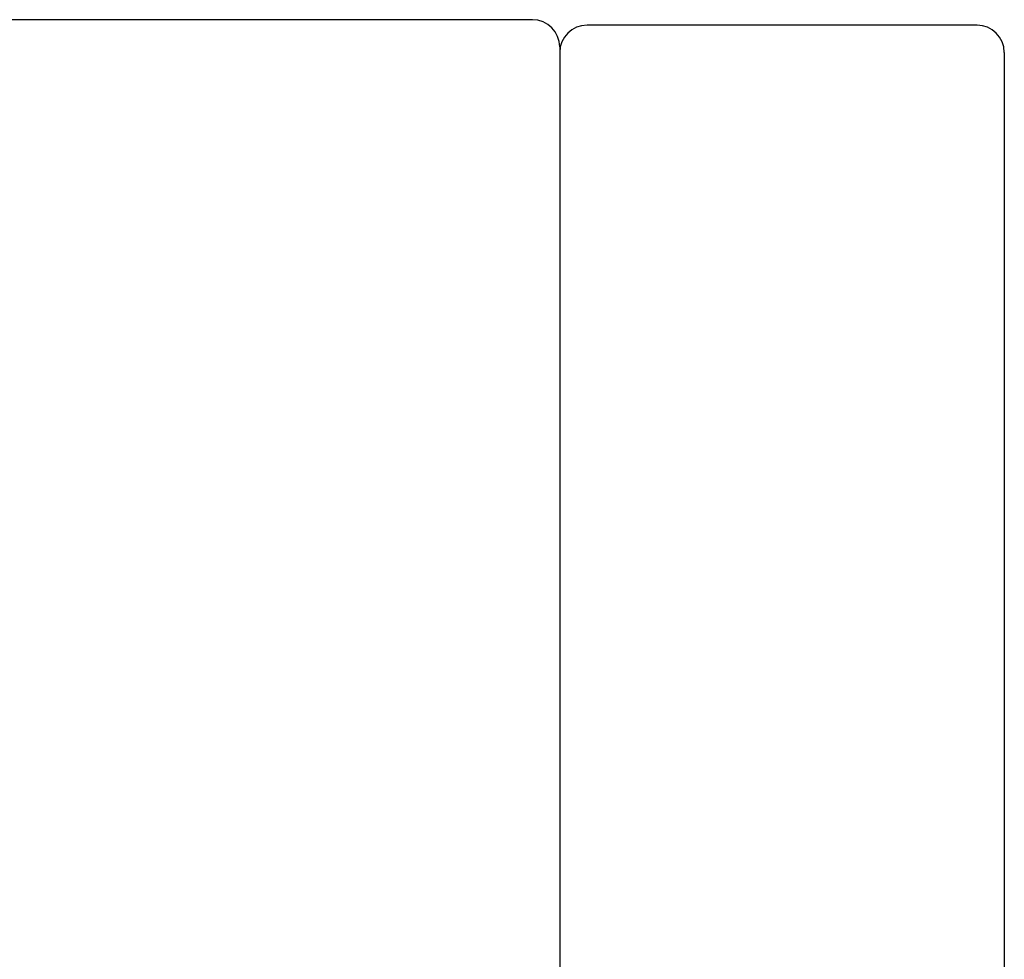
# Model space of a CAD drawing. Header units: millimetres. Extents: x 15 to 185, y 36 to 143.
# Tile 52 of 52: x 165 to 183, y 95 to 112. Entities that reach past the tile are written whole.
import ezdxf

# ---------------------------------------------------------------- set-up
doc = ezdxf.new("R2010")
doc.units = ezdxf.units.MM
doc.layers.add('OUT', color=3, linetype='CONTINUOUS')

msp = doc.modelspace()

# ---------------------------------------------------------------- linework, layer by layer
at = {"layer": 'OUT', "color": 7}
for p, q in [((174.6487, 111.7622), (156.1647, 111.7622)), ((175.1487, 111.2622), (175.1487, 77.2622))]:
    msp.add_line(p, q, dxfattribs=at)
at = {"layer": 'OUT', "color": 7, "linetype": 'Continuous'}
for p, q in [((182.7987, 111.6622), (175.6487, 111.6622)), ((175.1487, 111.1622), (175.1487, 94.2622)), ((183.2987, 111.1622), (183.2987, 94.2622))]:
    msp.add_line(p, q, dxfattribs=at)
at = {"layer": 'OUT', "color": 7}
msp.add_arc((174.6487, 111.2622), 0.5, 0, 90, dxfattribs=at)
at = {"layer": 'OUT', "color": 7, "linetype": 'Continuous'}
for centre, start, end in [((175.6487, 111.1622), 90, 180), ((182.7987, 111.1622), 0, 90)]:
    msp.add_arc(centre, 0.5, start, end, dxfattribs=at)

doc.saveas('drawing.dxf')
